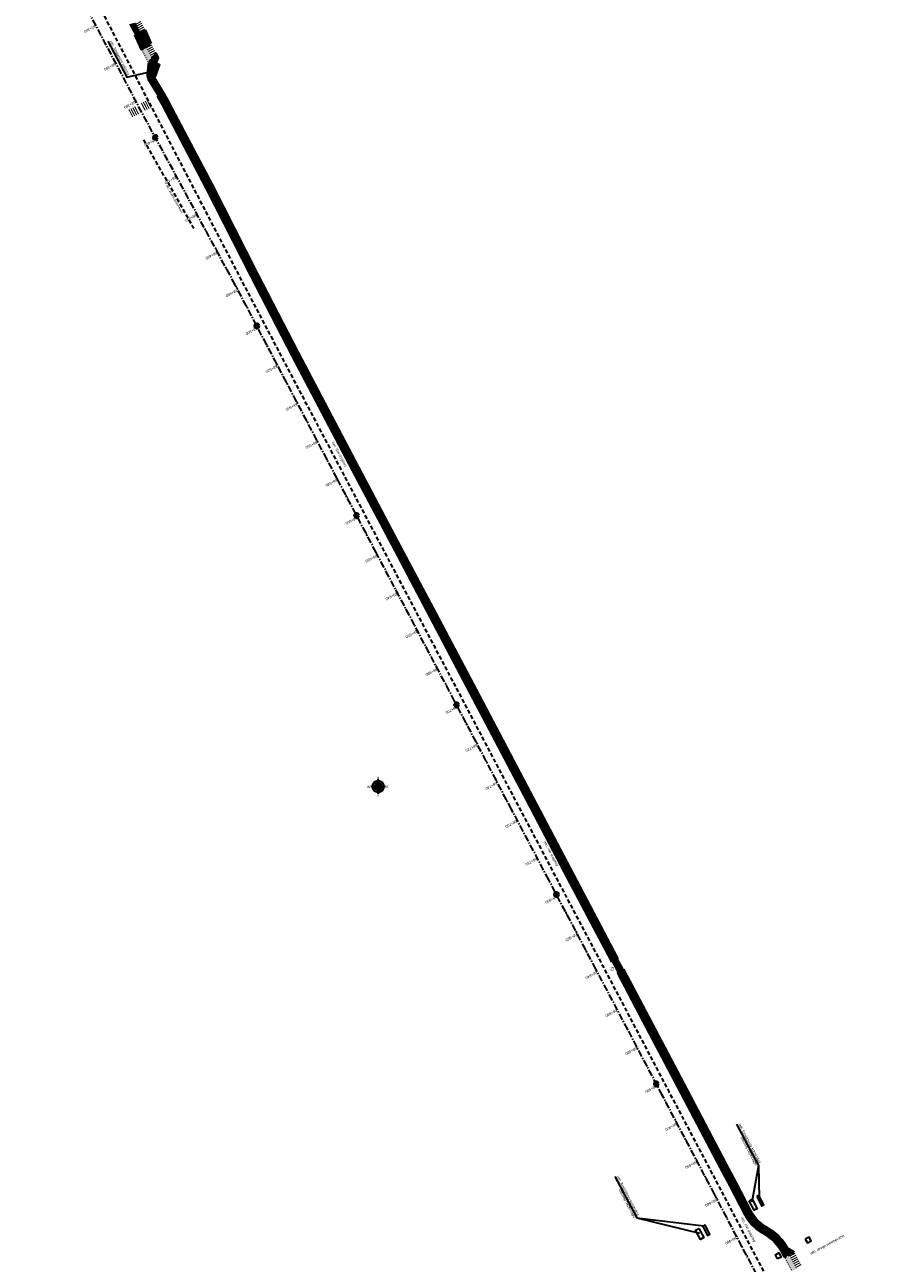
# Model space of a CAD drawing. Extents: x 7529391 to 7533711, y 5721204 to 5728304.
# Tile 4 of 6: x 7530540 to 7530940, y 5725574 to 5726152. Entities that reach past the tile are written whole.
import ezdxf
from ezdxf.enums import TextEntityAlignment as Align

# ---------------------------------------------------------------- set-up
doc = ezdxf.new("R2010")
doc.units = 0
for name, pattern in [('CENTER', [50.8, 31.75, -6.35, 6.35, -6.35]), ('DASHED', [19.05, 12.7, -6.35]), ('HIDDEN', [9.525, 6.35, -3.175])]:
    doc.linetypes.add(name, pattern=pattern)
for name, color, linetype in [('C-DROGI-SYTUACJA-ETYKIETY', 7, 'Continuous'), ('D-hatch-zjazdy-BA', 244, 'Continuous'), ('D-pobocza', 60, 'Continuous')]:
    doc.layers.add(name, color=color, linetype=linetype)
doc.layers.add('D-hatch-ciag-pieszo-rowerowy', color=7, linetype='Continuous', lineweight=13, true_color=0xff9f80)
doc.layers.add('D-poziome-powl-czerwona', color=7, linetype='Continuous', lineweight=9, true_color=0xff6161)
for name, color, linetype, lineweight in [('D-krawędzie', 3, 'Continuous', 30), ('D-krawężniki-obniżone', 40, 'DASHED', 30), ('D-obrzeża', 2, 'Continuous', 30), ('D-opisy', 2, 'Continuous', 30), ('D-oś', 10, 'CENTER', 30), ('D-zjazdy', 202, 'Continuous', 30), ('D-zjazdy-opis', 202, 'Continuous', 30), ('PARSI', 252, 'Continuous', 13)]:
    doc.layers.add(name, color=color, linetype=linetype, lineweight=lineweight)
doc.layers.add('D-malowanie-istn', color=7, linetype='Continuous', true_color=0x1a6600)
doc.layers.add('D-malowanie-proj', color=7, linetype='Continuous', true_color=0x3333ff)
doc.styles.add('2mm08', font='arial.ttf', dxfattribs={"width": 0.8})
doc.styles.add('North Arrow Text', font='txt', dxfattribs={"height": 0.1})
doc.styles.get("Standard").update_dxf_attribs({"font": 'arial.ttf'})
pattern_1 = [(45, (0, 0), (-0.33675960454, 0.33675960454), []), (135, (0, 0), (-0.33675960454, -0.33675960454), [])]

# ---------------------------------------------------------------- blocks, each defined once
blk = doc.blocks.new('KRZYZ')
at = {"layer": 'PARSI'}
for p, q in [((5, 0), (-5, 0)), ((0, -5), (0, 5))]:
    blk.add_line(p, q, dxfattribs=at)
blk = doc.blocks.new('orientacja')
at = {"layer": 'D-opisy', "lineweight": 25}
h = blk.add_hatch(color=256, dxfattribs=at)
h.paths.add_polyline_path([(6529064, 5548109.1), (6529064, 5548093.2), (6529066.7, 5548098.5)])
h.paths.add_polyline_path([(6529073, 5548101.7), (6529064, 5548093.2), (6529069.5, 5548095.9)])
h.paths.add_polyline_path([(6529079.9, 5548093.2), (6529064, 5548093.2), (6529069.2, 5548090.4)])
h.paths.add_polyline_path([(6529064, 5548093.2), (6529066.7, 5548087.6), (6529072.4, 5548084.2)])
h.paths.add_polyline_path([(6529064, 5548093.2), (6529061.2, 5548087.9), (6529064, 5548077.3)])
h.paths.add_polyline_path([(6529064, 5548093.2), (6529058.4, 5548090.5), (6529055, 5548084.8)])
h.paths.add_polyline_path([(6529058.7, 5548096), (6529048.1, 5548093.2), (6529064, 5548093.2)])
h.paths.add_polyline_path([(6529061.3, 5548098.8), (6529055.5, 5548102.2), (6529064, 5548093.2)])
for points in [[(6529064, 5548093.2), (6529054.9, 5548102.9)], [(6529064, 5548109.1), (6529061.3, 5548098.8)], [(6529064, 5548109.1), (6529064, 5548077.3)], [(6529064, 5548109.1), (6529066.7, 5548098.5)], [(6529048.1, 5548093.2), (6529058.7, 5548096)], [(6529079.9, 5548093.2), (6529048.1, 5548093.2)], [(6529048.1, 5548093.2), (6529058.4, 5548090.5)], [(6529052, 5548087.5), (6529052.8, 5548087.9)], [(6529052.2, 5548099.4), (6529053, 5548098.9)], [(6529064, 5548093.2), (6529054.3, 5548084.1)], [(6529055, 5548084.8), (6529058.4, 5548090.5)], [(6529055, 5548084.8), (6529061.2, 5548087.9)], [(6529055.5, 5548102.2), (6529058.7, 5548096)], [(6529055.5, 5548102.2), (6529061.3, 5548098.8)], [(6529058.4, 5548090.5), (6529064, 5548093.2)], [(6529058.7, 5548096), (6529064, 5548093.2)], [(6529064, 5548093.2), (6529061.2, 5548087.9)], [(6529064, 5548077.3), (6529061.2, 5548087.9)], [(6529061.3, 5548098.8), (6529064, 5548093.2)], [(6529064, 5548093.2), (6529073.6, 5548102.3)], [(6529066.7, 5548098.5), (6529064, 5548093.2)], [(6529069.5, 5548095.9), (6529064, 5548093.2)], [(6529064, 5548093.2), (6529073.1, 5548083.5)], [(6529064, 5548093.2), (6529069.2, 5548090.4)], [(6529064, 5548093.2), (6529066.7, 5548087.6)], [(6529064, 5548077.3), (6529066.7, 5548087.6)], [(6529065.8, 5548081), (6529065.9, 5548080.1)], [(6529073, 5548101.7), (6529066.7, 5548098.5)], [(6529072.4, 5548084.2), (6529066.7, 5548087.6)], [(6529079.9, 5548093.2), (6529069.2, 5548090.4)], [(6529072.4, 5548084.2), (6529069.2, 5548090.4)], [(6529069.3, 5548082.1), (6529069.7, 5548081.3)], [(6529073, 5548101.7), (6529069.5, 5548095.9)], [(6529079.9, 5548093.2), (6529069.5, 5548095.9)], [(6529074.9, 5548087.5), (6529075.7, 5548087)], [(6529075.9, 5548098.9), (6529075.1, 5548098.6)]]:
    blk.add_lwpolyline(points, dxfattribs=at)
for radius, start, end in [(13.3, 92.995, 177.005), (12.3, 94.3434, 175.6566), (13.3, 2.995, 87.005), (12.3, 4.3434, 85.6566), (13.3, 182.995, 267.005), (12.3, 184.3434, 265.6566), (13.3, 272.995, 357.005), (12.3, 274.3434, 355.6566)]:
    blk.add_arc((6529064, 5548093.2), radius, start, end, dxfattribs=at)
at = {"layer": 'D-opisy', "lineweight": 25, "xscale": 0.6489600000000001, "yscale": 0.6489600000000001, "zscale": 0.6489600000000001, "rotation": 306.822681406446}
blk.add_blockref('KRZYZ', (6529064, 5548093.2), dxfattribs=at)
at = {"layer": 'D-opisy', "lineweight": 25, "style": 'North Arrow Text'}
for s, p in [('N', (6529064, 5548108.6)), ('W', (6529042.9, 5548088.3)), ('S', (6529064, 5548068.9)), ('E', (6529084.3, 5548088.3))]:
    blk.add_text(s, height=4.96, dxfattribs=at).set_placement(p, align=Align.BOTTOM_CENTER)
blk = doc.blocks.new('kilometraz')
at = {"linetype": 'ByBlock', "lineweight": -2}
blk.add_hatch(color=0, dxfattribs=at).paths.add_polyline_path([(0, -0.375, 0.4142136), (0.375, 0, 0.4142136), (0, 0.375)])
at = {"color": 0, "linetype": 'ByBlock', "lineweight": -2}
blk.add_line((0, 0.375), (0, -0.375), dxfattribs=at)
blk.add_circle((0, 0), 0.375, dxfattribs=at)
blk = doc.blocks.new('AeccTickLine')
at = {"color": 0, "linetype": 'ByBlock', "lineweight": -2}
blk.add_line((0, 1), (0, -1), dxfattribs=at)

msp = doc.modelspace()

# ---------------------------------------------------------------- hatches: boundary and pattern name
at = {"layer": 'D-hatch-ciag-pieszo-rowerowy'}
h = msp.add_hatch(dxfattribs=at)
h.set_pattern_fill('ANSI37', color=256, scale=0.15, style=0)
h.set_pattern_definition(pattern_1)
h.paths.add_polyline_path([(7530596.47, 5726149.4, 0.015669), (7530591.45, 5726147.16), (7530594.51, 5726140.08, 0.038506), (7530599.17, 5726143.02)])
h = msp.add_hatch(dxfattribs=at)
h.set_pattern_fill('ANSI37', color=256, scale=0.15, style=0)
h.set_pattern_definition(pattern_1)
h.paths.add_polyline_path([(7530602.62, 5726136.56), (7530601.53, 5726138.66, 0.072986), (7530597.85, 5726133.73), (7530597.55, 5726129.6), (7530600.52, 5726130.3)])
h.paths.add_polyline_path([(7530600.17, 5726129.27), (7530600.52, 5726130.3), (7530597.55, 5726129.6), (7530597.42, 5726127.91, 0.036274), (7530597.51, 5726127.27), (7530600.08, 5726127.68, -0.134461)])
h = msp.add_hatch(dxfattribs=at)
h.set_pattern_fill('ANSI37', color=256, scale=0.15, style=0)
h.set_pattern_definition(pattern_1)
edge = h.paths.add_edge_path()
edge.add_line((7530600.08, 5726127.68), (7530597.51, 5726127.27))
edge.add_arc((7530601.92, 5726128.18), 4.5, 191.75206, 211.71492)
edge.add_line((7530598.09, 5726125.82), (7530601.49, 5726120.31))
edge.add_arc((7530516.42, 5726067.74), 100, 27.77544, 31.71492, ccw=False)
edge.add_line((7530604.9, 5726114.34), (7530625.21, 5726075.79))
edge.add_line((7530625.21, 5726075.79), (7530646.22, 5726034.49))
edge.add_line((7530646.22, 5726034.49), (7530665.39, 5725997.4))
edge.add_line((7530665.39, 5725997.4), (7530693.55, 5725943.87))
edge.add_line((7530693.55, 5725943.87), (7530703.75, 5725924.55))
edge.add_line((7530703.75, 5725924.55), (7530706.6, 5725924.5))
edge.add_line((7530706.6, 5725924.5), (7530695.76, 5725945.04))
edge.add_line((7530695.76, 5725945.04), (7530667.6, 5725998.55))
edge.add_line((7530667.6, 5725998.55), (7530648.45, 5726035.64))
edge.add_line((7530648.45, 5726035.64), (7530627.43, 5726076.94))
edge.add_line((7530627.43, 5726076.94), (7530607.07, 5726115.58))
edge.add_arc((7530518.59, 5726068.98), 100, 27.77544, 31.71492)
edge.add_line((7530603.66, 5726121.55), (7530600.46, 5726126.73))
edge.add_arc((7530603.01, 5726128.31), 3, 192.02443, 211.71492, ccw=False)
h = msp.add_hatch(dxfattribs=at)
h.set_pattern_fill('ANSI37', color=256, scale=0.15, style=0)
h.set_pattern_definition(pattern_1)
h.paths.add_polyline_path([(7530750.6, 5725841.15), (7530731.89, 5725876.59), (7530713.97, 5725910.53), (7530706.6, 5725924.5), (7530703.75, 5725924.55), (7530711.76, 5725909.37), (7530729.68, 5725875.43), (7530748.39, 5725839.98), (7530775.06, 5725789.51), (7530792.29, 5725756.6), (7530814.32, 5725714.88), (7530814.56, 5725714.43), (7530816.77, 5725715.59), (7530816.53, 5725716.04), (7530794.5, 5725757.76), (7530777.27, 5725790.67)])
h = msp.add_hatch(dxfattribs=at)
h.set_pattern_fill('ANSI37', color=256, scale=0.15, style=0)
h.set_pattern_definition(pattern_1)
h.paths.add_polyline_path([(7530847.49, 5725657.19), (7530831.38, 5725687.88), (7530819.36, 5725710.68), (7530817.15, 5725709.51), (7530829.16, 5725686.72), (7530845.28, 5725656.02), (7530865.1, 5725618.49), (7530869.71, 5725609.72), (7530876.81, 5725596.2, 0.133608), (7530883.96, 5725588.51), (7530886.54, 5725586.91, -0.133608), (7530893.69, 5725579.22), (7530895.08, 5725576.58), (7530897.33, 5725577.66), (7530895.58, 5725580.98, 0.133608), (7530888.43, 5725588.67), (7530885.86, 5725590.27, -0.133608), (7530878.71, 5725597.96), (7530871.92, 5725610.88), (7530867.31, 5725619.65)])
h = msp.add_hatch(dxfattribs=at)
h.set_pattern_fill('ANSI37', color=256, scale=0.15, style=0)
h.set_pattern_definition(pattern_1)
h.paths.add_polyline_path([(7530897.56, 5725579.91), (7530898.44, 5725578.24), (7530899.58, 5725578.8)])
h.paths.add_polyline_path([(7530897.56, 5725579.91), (7530895.58, 5725580.98), (7530897.32, 5725577.69), (7530898.44, 5725578.24)])
at = {"layer": 'D-hatch-zjazdy-BA'}
h = msp.add_hatch(dxfattribs=at)
h.set_pattern_fill('ANSI37', color=256, scale=0.15, style=0)
h.set_pattern_definition(pattern_1)
h.paths.add_polyline_path([(7530816.77, 5725715.59), (7530814.56, 5725714.43), (7530817.15, 5725709.51), (7530819.36, 5725710.68)])
at = {"layer": 'D-malowanie-istn'}
h = msp.add_hatch(color=256, dxfattribs=at)
h.paths.add_polyline_path([(7530597.51, 5726116.79), (7530597.07, 5726116.56), (7530598.92, 5726113.01), (7530599.36, 5726113.24)])
h.paths.add_polyline_path([(7530596.63, 5726116.33), (7530596.4, 5726116.21, 0.016682), (7530598.12, 5726112.6), (7530598.48, 5726112.78)])
h.paths.add_polyline_path([(7530596.4, 5726116.21), (7530596.18, 5726116.1), (7530598.03, 5726112.55), (7530598.12, 5726112.6, -0.016682)])
h.paths.add_polyline_path([(7530595.74, 5726115.87), (7530595.3, 5726115.63), (7530597.15, 5726112.09), (7530597.59, 5726112.32)])
h.paths.add_polyline_path([(7530594.85, 5726115.4), (7530594.41, 5726115.17), (7530596.26, 5726111.63), (7530596.7, 5726111.86)])
h = msp.add_hatch(color=256, dxfattribs=at)
h.paths.add_polyline_path([(7530591.7, 5726113.74), (7530591.26, 5726113.51), (7530593.11, 5726109.96), (7530593.55, 5726110.2)])
h.paths.add_polyline_path([(7530590.82, 5726113.28), (7530590.59, 5726113.16, 0.016682), (7530592.31, 5726109.55), (7530592.67, 5726109.73)])
h.paths.add_polyline_path([(7530590.59, 5726113.16), (7530590.37, 5726113.05), (7530592.22, 5726109.5), (7530592.31, 5726109.55, -0.016682)])
h.paths.add_polyline_path([(7530589.93, 5726112.82), (7530589.49, 5726112.59), (7530591.34, 5726109.04), (7530591.78, 5726109.27)])
h.paths.add_polyline_path([(7530589.04, 5726112.36), (7530588.6, 5726112.12), (7530590.45, 5726108.58), (7530590.89, 5726108.81)])
at = {"layer": 'D-malowanie-proj'}
h = msp.add_hatch(color=256, dxfattribs=at)
h.paths.add_polyline_path([(7530594.53, 5726153.09), (7530594.3, 5726153.53), (7530591.65, 5726152.14), (7530591.88, 5726151.69)])
h.paths.add_polyline_path([(7530589.64, 5726151.65), (7530589.41, 5726152.09), (7530588.97, 5726151.86), (7530589.2, 5726151.41)])
h.paths.add_polyline_path([(7530590.11, 5726150.76), (7530589.88, 5726151.2), (7530589.43, 5726150.97), (7530589.67, 5726150.53)])
h = msp.add_hatch(color=256, dxfattribs=at)
h.paths.add_polyline_path([(7530594.99, 5726152.26), (7530594.75, 5726152.7), (7530592.1, 5726151.31), (7530592.33, 5726150.87)])
h.paths.add_polyline_path([(7530595.45, 5726151.38), (7530595.22, 5726151.82), (7530592.57, 5726150.42), (7530592.8, 5726149.98)])
h.paths.add_polyline_path([(7530595.92, 5726150.49), (7530595.69, 5726150.94), (7530593.03, 5726149.54), (7530593.26, 5726149.1)])
h.paths.add_polyline_path([(7530596.38, 5726149.61), (7530596.15, 5726150.05), (7530593.5, 5726148.65), (7530593.73, 5726148.21)])
h.paths.add_polyline_path([(7530590.56, 5726149.93), (7530590.33, 5726150.38), (7530589.89, 5726150.14), (7530590.12, 5726149.7)])
h.paths.add_polyline_path([(7530591.03, 5726149.05), (7530590.8, 5726149.49), (7530590.35, 5726149.26), (7530590.59, 5726148.82)])
h.paths.add_polyline_path([(7530591.49, 5726148.16), (7530591.26, 5726148.61), (7530590.82, 5726148.37), (7530591.05, 5726147.93)])
edge = h.paths.add_edge_path()
edge.add_arc((7530629.66, 5726068.22), 87.7, 115.49782, 115.82468)
edge.add_line((7530591.46, 5726147.16), (7530591.28, 5726147.49))
edge.add_line((7530591.28, 5726147.49), (7530591.73, 5726147.72))
edge.add_line((7530591.73, 5726147.72), (7530591.91, 5726147.38))
h = msp.add_hatch(color=256, dxfattribs=at)
h.paths.add_polyline_path([(7530599.66, 5726142.17), (7530599.42, 5726142.61), (7530596.77, 5726141.21), (7530597, 5726140.77)])
h.paths.add_polyline_path([(7530600.12, 5726141.28), (7530599.89, 5726141.73), (7530597.24, 5726140.33), (7530597.47, 5726139.89)])
h.paths.add_polyline_path([(7530595.23, 5726139.84), (7530595, 5726140.28), (7530594.56, 5726140.05), (7530594.79, 5726139.61)])
h.paths.add_polyline_path([(7530595.7, 5726138.95), (7530595.47, 5726139.4), (7530595.02, 5726139.16), (7530595.26, 5726138.72)])
h = msp.add_hatch(color=256, dxfattribs=at)
h.paths.add_polyline_path([(7530600.58, 5726140.46), (7530600.34, 5726140.9), (7530597.69, 5726139.5), (7530597.92, 5726139.06)])
h.paths.add_polyline_path([(7530601.04, 5726139.57), (7530600.81, 5726140.01), (7530598.15, 5726138.62), (7530598.39, 5726138.17)])
h.paths.add_polyline_path([(7530601.51, 5726138.69), (7530601.27, 5726139.13), (7530598.62, 5726137.73), (7530598.85, 5726137.29)])
h.paths.add_polyline_path([(7530596.15, 5726138.13), (7530595.92, 5726138.57), (7530595.48, 5726138.34), (7530595.71, 5726137.89)])
h.paths.add_polyline_path([(7530596.62, 5726137.24), (7530596.38, 5726137.68), (7530595.94, 5726137.45), (7530596.17, 5726137.01)])
h.paths.add_polyline_path([(7530597.08, 5726136.36), (7530596.85, 5726136.8), (7530596.41, 5726136.57), (7530596.64, 5726136.12)])
h.paths.add_polyline_path([(7530597.55, 5726135.47), (7530597.32, 5726135.91), (7530596.87, 5726135.68), (7530597.11, 5726135.24)])
h.paths.add_polyline_path([(7530598.01, 5726134.59), (7530597.78, 5726135.03), (7530597.34, 5726134.8), (7530597.57, 5726134.35)])
edge = h.paths.add_edge_path()
edge.add_arc((7530616.44, 5726123.77), 21.18, 139.65364, 143.03363)
edge.add_line((7530599.51, 5726136.51), (7530599.32, 5726136.4))
edge.add_line((7530599.32, 5726136.4), (7530599.09, 5726136.85))
edge.add_line((7530599.09, 5726136.85), (7530600.3, 5726137.48))
h = msp.add_hatch(color=256, dxfattribs=at)
edge = h.paths.add_edge_path()
edge.add_arc((7530616.5, 5726123.66), 21.18, 150.97445, 151.53379)
edge.add_line((7530597.87, 5726133.76), (7530597.82, 5726133.86))
edge.add_line((7530597.82, 5726133.86), (7530597.97, 5726133.94))
h = msp.add_hatch(color=256, dxfattribs=at)
h.paths.add_polyline_path([(7530899.97, 5725578.01), (7530899.74, 5725578.45), (7530897.09, 5725577.06), (7530897.32, 5725576.61)])
h.paths.add_polyline_path([(7530900.44, 5725577.13), (7530900.21, 5725577.57), (7530897.55, 5725576.17), (7530897.79, 5725575.73)])
h.paths.add_polyline_path([(7530900.91, 5725576.24), (7530900.67, 5725576.68), (7530898.02, 5725575.29), (7530898.25, 5725574.84)])
h.paths.add_polyline_path([(7530895.55, 5725575.68), (7530895.32, 5725576.12), (7530894.87, 5725575.89), (7530895.11, 5725575.45)])
h.paths.add_polyline_path([(7530896.02, 5725574.8), (7530895.78, 5725575.24), (7530895.34, 5725575.01), (7530895.57, 5725574.56)])
h.paths.add_polyline_path([(7530896.48, 5725573.91), (7530896.25, 5725574.35), (7530895.81, 5725574.12), (7530896.04, 5725573.68)])
h = msp.add_hatch(color=256, dxfattribs=at)
h.paths.add_polyline_path([(7530901.36, 5725575.41), (7530901.13, 5725575.86), (7530898.47, 5725574.46), (7530898.7, 5725574.02)])
h.paths.add_polyline_path([(7530901.82, 5725574.53), (7530901.59, 5725574.97), (7530898.94, 5725573.57), (7530899.17, 5725573.13)])
h.paths.add_polyline_path([(7530902.29, 5725573.64), (7530902.06, 5725574.09), (7530899.4, 5725572.69), (7530899.64, 5725572.25)])
h.paths.add_polyline_path([(7530896.93, 5725573.08), (7530896.7, 5725573.53), (7530896.26, 5725573.29), (7530896.49, 5725572.85)])
h.paths.add_polyline_path([(7530897.4, 5725572.2), (7530897.17, 5725572.64), (7530896.72, 5725572.41), (7530896.96, 5725571.97)])
h.paths.add_polyline_path([(7530897.87, 5725571.31), (7530897.63, 5725571.76), (7530897.19, 5725571.52), (7530897.42, 5725571.08)])
h.paths.add_polyline_path([(7530898.33, 5725570.43), (7530898.1, 5725570.87), (7530897.66, 5725570.64), (7530897.89, 5725570.2)])
h.paths.add_polyline_path([(7530902.76, 5725572.74), (7530902.53, 5725573.18), (7530899.87, 5725571.8), (7530900.1, 5725571.36)])
at = {"layer": 'D-poziome-powl-czerwona'}
h = msp.add_hatch(color=256, dxfattribs=at)
h.dxf.hatch_style = 1
edge = h.paths.add_edge_path()
edge.add_arc((7530629.66, 5726068.22), 87.7, 113.86417, 115.83227)
edge.add_line((7530591.45, 5726147.16), (7530588.88, 5726152.04))
edge.add_arc((7530577.07, 5726203.34), 52.64, 282.95832, 286.35697)
edge.add_line((7530591.9, 5726152.83), (7530594.18, 5726148.42))
h = msp.add_hatch(color=256, dxfattribs=at)
h.dxf.hatch_style = 1
edge = h.paths.add_edge_path()
edge.add_arc((7530616.5, 5726123.66), 21.18, 142.21207, 151.53588)
edge.add_line((7530597.87, 5726133.76), (7530594.54, 5726140.09))
edge.add_arc((7530577.76, 5726171.79), 35.86, 297.89819, 302.7409)
edge.add_line((7530597.15, 5726141.62), (7530599.76, 5726136.64))
h = msp.add_hatch(color=256, dxfattribs=at)
h.dxf.hatch_style = 1
edge = h.paths.add_edge_path()
edge.add_line((7530898.1, 5725569.77), (7530900.74, 5725571.04))
edge.add_arc((7530917.76, 5725558.33), 21.24, 143.02832, 143.27555, ccw=False)
edge.add_line((7530900.79, 5725571.11), (7530897.37, 5725577.67))
edge.add_arc((7530894.89, 5725582.05), 5.03, 291.58813, 299.50761, ccw=False)
edge.add_line((7530896.74, 5725577.37), (7530894.63, 5725576.36))
edge.add_line((7530894.63, 5725576.36), (7530898.1, 5725569.77))

# ---------------------------------------------------------------- linework, layer by layer
at = {"layer": 'D-krawędzie', "linetype": 'HIDDEN', "ltscale": 0.3, "flags": 128}
for points in [[(7530572.01, 5726166.06), (7530620.38, 5726072.76), (7530641.56, 5726032.01), (7530660.96, 5725995.07), (7530689.13, 5725941.54), (7530707.34, 5725907.03), (7530725.26, 5725873.09), (7530743.97, 5725837.65), (7530770.53, 5725787.12), (7530787.86, 5725754.27), (7530809.9, 5725712.54), (7530824.74, 5725684.39), (7530840.86, 5725653.69), (7530860.68, 5725616.15), (7530865.28, 5725607.39), (7530878.05, 5725583.08), (7530918.17, 5725507.18), (7530950.16, 5725446.31), (7530993.42, 5725364.26), (7531022.77, 5725308.72), (7531053.81, 5725249.87), (7531081.17, 5725197.87), (7531103.9, 5725154.54), (7531128.12, 5725108.45), (7531149.3, 5725068.25), (7531167.38, 5725033.77), (7531197.16, 5724976.99), (7531228.15, 5724918.03), (7531253.15, 5724870.49), (7531286.8, 5724806.65), (7531306.74, 5724768.66), (7531335.09, 5724714.65), (7531357.32, 5724672.44), (7531373.64, 5724641.45), (7531392.16, 5724606), (7531418.48, 5724555.85), (7531439.73, 5724515.58), (7531468.4, 5724461.08), (7531491.78, 5724416.53), (7531531.99, 5724339.83), (7531557.23, 5724291.66), (7531569.85, 5724267.58), (7531591.38, 5724226.55), (7531610, 5724191.1), (7531616.88, 5724178), (7531629.98, 5724153.03), (7531641.01, 5724132.02), (7531664.91, 5724087.62), (7531677.64, 5724064.79), (7531683.11, 5724054.99), (7531686.75, 5724048.18), (7531695.45, 5724031.7), (7531703.75, 5724015.92), (7531709.21, 5724005.51), (7531719.39, 5723986.15), (7531726.3, 5723973), (7531732.74, 5723960.74), (7531735.13, 5723956.19)], [(7530595.61, 5726098.03), (7530619.07, 5726056.86)]]:
    msp.add_lwpolyline(points, dxfattribs=at)
at = {"layer": 'D-krawędzie', "color": 2}
msp.add_lwpolyline([(7530597.86, 5726133.77), (7530597.42, 5726127.91)], dxfattribs=at)
for points in [[(7530899.58, 5725578.8), (7530896.83, 5725580.3, -0.131848), (7530894.96, 5725582.09, 0.117448), (7530888.43, 5725588.67), (7530885.86, 5725590.27, -0.133608), (7530878.71, 5725597.96), (7530871.92, 5725610.88), (7530867.31, 5725619.65), (7530847.49, 5725657.19), (7530831.38, 5725687.88), (7530816.53, 5725716.04), (7530794.5, 5725757.76), (7530777.27, 5725790.67), (7530750.6, 5725841.15), (7530731.89, 5725876.59), (7530713.97, 5725910.53), (7530695.76, 5725945.04), (7530667.6, 5725998.55), (7530648.45, 5726035.64), (7530627.43, 5726076.94), (7530607.07, 5726115.58, 0.017191), (7530603.66, 5726121.55), (7530600.46, 5726126.73, -0.223174), (7530600.17, 5726129.27), (7530602.62, 5726136.56), (7530601.53, 5726138.66)], [(7530597.42, 5726127.91, 0.123992), (7530598.09, 5726125.82), (7530601.49, 5726120.31, -0.017191), (7530604.9, 5726114.34), (7530625.21, 5726075.79), (7530646.22, 5726034.49), (7530665.39, 5725997.4), (7530693.55, 5725943.87), (7530711.76, 5725909.37), (7530729.68, 5725875.43), (7530748.39, 5725839.98), (7530775.06, 5725789.51), (7530792.29, 5725756.6), (7530814.32, 5725714.88), (7530829.16, 5725686.72), (7530845.28, 5725656.02), (7530865.1, 5725618.49), (7530869.71, 5725609.72), (7530876.81, 5725596.2, 0.133608), (7530883.96, 5725588.51), (7530886.54, 5725586.91, -0.133608), (7530893.69, 5725579.22), (7530895.08, 5725576.58)]]:
    msp.add_lwpolyline(points, format="xyb", dxfattribs=at)
at = {"layer": 'D-krawędzie'}
for points in [[(7530600.95, 5726129.55), (7530602.4, 5726133.6), (7530603.08, 5726133.31), (7530601.07, 5726127.72), (7530600.37, 5726127.93), (7530600.95, 5726129.55)], [(7530878.42, 5725602.73), (7530879.71, 5725603.41), (7530882.05, 5725599), (7530880.76, 5725598.31), (7530878.42, 5725602.73)], [(7530881.88, 5725604.69), (7530884.22, 5725600.23), (7530885.26, 5725600.78), (7530882.9, 5725605.23), (7530881.88, 5725604.69)], [(7530854.9, 5725589.84), (7530857.22, 5725585.53), (7530855.69, 5725584.7), (7530853.36, 5725589.01), (7530854.9, 5725589.84)], [(7530856.66, 5725590.8), (7530858.87, 5725586.54), (7530860.04, 5725587.15), (7530857.84, 5725591.41), (7530856.66, 5725590.8)], [(7530904.56, 5725584.86), (7530905.53, 5725583.05), (7530907.26, 5725583.98), (7530906.29, 5725585.79), (7530904.56, 5725584.86)], [(7530891.65, 5725575.59), (7530890.61, 5725577.54), (7530892.19, 5725578.39), (7530893.24, 5725576.44), (7530891.65, 5725575.59)]]:
    msp.add_lwpolyline(points, dxfattribs=at)
at = {"layer": 'D-krawężniki-obniżone', "ltscale": 0.1}
msp.add_lwpolyline([(7530894.62, 5725576.36), (7530899.58, 5725578.8)], dxfattribs=at)
for centre, radius, start, end in [((7530629.66, 5726068.22), 87.7, 112.23901, 115.82979), ((7530577.76, 5726171.79), 35.86, 297.84859, 306.66904), ((7530616.5, 5726123.66), 21.18, 134.94231, 151.63996)]:
    msp.add_arc(centre, radius, start, end, dxfattribs=at)
at = {"layer": 'D-obrzeża'}
for p, q in [((7530591.45, 5726147.16), (7530594.51, 5726140.08)), ((7530596.47, 5726149.4), (7530599.17, 5726143.02))]:
    msp.add_line(p, q, dxfattribs=at)
at = {"layer": 'D-opisy'}
for points in [[(7530579.04, 5726144.11), (7530587.91, 5726127.33), (7530601.82, 5726130.6)], [(7530872.5, 5725638.5), (7530882.68, 5725619.25), (7530879.56, 5725602.14)], [(7530882.68, 5725619.25), (7530882.97, 5725603.94)], [(7530815.68, 5725614.07), (7530825.86, 5725594.81), (7530855.17, 5725587.55)], [(7530825.86, 5725594.81), (7530857.25, 5725591.1)]]:
    msp.add_lwpolyline(points, dxfattribs=at)
at = {"layer": 'D-oś', "ltscale": 0.1}
msp.add_lwpolyline([(7530915.08, 5725505.55), (7530874.95, 5725581.45), (7530862.19, 5725605.76), (7530857.58, 5725614.52), (7530837.76, 5725652.06), (7530821.64, 5725682.76), (7530806.8, 5725710.91), (7530784.77, 5725752.63), (7530767.43, 5725785.49), (7530740.87, 5725836.02), (7530722.16, 5725871.46), (7530704.24, 5725905.4), (7530686.03, 5725939.91), (7530657.86, 5725993.44), (7530638.45, 5726030.39), (7530594.85, 5726110.89), (7530594.85, 5726110.89), (7530594.85, 5726110.89), (7530540.21, 5726214.45)], dxfattribs=at)
at = {"layer": 'D-pobocza'}
for points in [[(7530817.21, 5725715.83), (7530816.97, 5725716.28), (7530794.94, 5725758), (7530777.71, 5725790.9), (7530751.05, 5725841.39), (7530732.33, 5725876.83), (7530714.41, 5725910.77), (7530696.21, 5725945.27), (7530668.05, 5725998.78), (7530648.89, 5726035.86), (7530627.87, 5726077.17), (7530607.52, 5726115.82, 0.017191), (7530604.09, 5726121.81), (7530600.89, 5726126.99, -0.095206), (7530600.55, 5726127.88)], [(7530602.01, 5726118.49, -0.012618), (7530604.46, 5726114.11), (7530624.76, 5726075.56), (7530645.78, 5726034.27), (7530664.94, 5725997.16), (7530693.11, 5725943.64), (7530711.32, 5725909.13), (7530729.24, 5725875.19), (7530747.95, 5725839.75), (7530774.62, 5725789.27), (7530791.84, 5725756.37), (7530813.88, 5725714.64), (7530814.11, 5725714.19)], [(7530816.71, 5725709.28), (7530828.72, 5725686.48), (7530844.84, 5725655.79), (7530864.66, 5725618.25), (7530869.27, 5725609.49), (7530876.37, 5725595.97, 0.133608), (7530883.7, 5725588.08), (7530886.27, 5725586.48, -0.133608), (7530893.24, 5725578.99), (7530894.62, 5725576.36)], [(7530896.38, 5725580.55), (7530896.03, 5725581.22, 0.133608), (7530888.7, 5725589.1), (7530886.12, 5725590.7, -0.133608), (7530879.15, 5725598.2), (7530872.37, 5725611.11), (7530867.75, 5725619.88), (7530847.94, 5725657.42), (7530831.82, 5725688.11), (7530819.8, 5725710.91)]]:
    msp.add_lwpolyline(points, format="xyb", dxfattribs=at)
at = {"layer": 'D-zjazdy'}
msp.add_lwpolyline([(7530814.56, 5725714.43), (7530816.77, 5725715.59), (7530819.36, 5725710.68), (7530817.15, 5725709.51)], dxfattribs=at)

# ---------------------------------------------------------------- block references
at = {"layer": 'C-DROGI-SYTUACJA-ETYKIETY', "color": 2, "linetype": 'Continuous', "lineweight": 60}
for p, xscale, yscale, zscale, rotation in [((7530577.7, 5726143.4), 0.2499999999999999, 0.2499999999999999, 0.2499999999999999, 297.8158615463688), ((7530582.36, 5726134.55), 0.2499999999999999, 0.2499999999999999, 0.2499999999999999, 297.8158615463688), ((7530587.03, 5726125.71), 0.2499999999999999, 0.2499999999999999, 0.2499999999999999, 297.8158615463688), ((7530591.7, 5726116.87), 0.2499999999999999, 0.2499999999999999, 0.2499999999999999, 297.8158615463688), ((7530596.39, 5726108.04), 0.25, 0.25, 0.25, 298.4427514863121), ((7530605.92, 5726090.45), 0.25, 0.25, 0.25, 298.4427514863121), ((7530610.68, 5726081.66), 0.25, 0.25, 0.25, 298.4427514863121), ((7530615.44, 5726072.87), 0.25, 0.25, 0.25, 298.4427514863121), ((7530620.21, 5726064.07), 0.25, 0.25, 0.25, 298.4427514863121), ((7530624.97, 5726055.28), 0.25, 0.25, 0.25, 298.4427514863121), ((7530629.73, 5726046.49), 0.25, 0.25, 0.25, 298.4427514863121), ((7530634.5, 5726037.69), 0.25, 0.25, 0.25, 298.4427514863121), ((7530639.24, 5726028.89), 0.25, 0.25, 0.25, 297.7156069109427), ((7530643.89, 5726020.04), 0.25, 0.25, 0.25, 297.7156069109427), ((7530653.19, 5726002.33), 0.25, 0.25, 0.25, 297.7156069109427), ((7530657.84, 5725993.48), 0.25, 0.25, 0.25, 297.7156069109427), ((7530662.5, 5725984.63), 0.25, 0.25, 0.25, 297.7532756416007), ((7530667.16, 5725975.78), 0.25, 0.25, 0.25, 297.7532756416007), ((7530671.81, 5725966.93), 0.25, 0.25, 0.25, 297.7532756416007), ((7530676.47, 5725958.08), 0.25, 0.25, 0.25, 297.7532756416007), ((7530681.13, 5725949.23), 0.25, 0.25, 0.25, 297.7532756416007), ((7530685.78, 5725940.38), 0.25, 0.25, 0.25, 297.7532756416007), ((7530690.45, 5725931.54), 0.25, 0.25, 0.25, 297.817559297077), ((7530699.78, 5725913.85), 0.25, 0.25, 0.25, 297.817559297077), ((7530704.45, 5725905), 0.25, 0.25, 0.25, 297.8340537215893), ((7530709.12, 5725896.16), 0.25, 0.25, 0.25, 297.8340537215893), ((7530713.79, 5725887.32), 0.25, 0.25, 0.25, 297.8340537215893), ((7530718.46, 5725878.48), 0.25, 0.25, 0.25, 297.8340537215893), ((7530723.12, 5725869.63), 0.25, 0.25, 0.25, 297.8366923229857), ((7530727.79, 5725860.79), 0.25, 0.25, 0.25, 297.8366923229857), ((7530732.46, 5725851.95), 0.25, 0.25, 0.25, 297.8366923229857), ((7530737.13, 5725843.1), 0.25, 0.25, 0.25, 297.8366923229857), ((7530746.45, 5725825.41), 0.2499999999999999, 0.2499999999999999, 0.2499999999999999, 297.723067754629), ((7530751.1, 5725816.56), 0.2499999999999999, 0.2499999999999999, 0.2499999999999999, 297.723067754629), ((7530755.76, 5725807.7), 0.2499999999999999, 0.2499999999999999, 0.2499999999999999, 297.723067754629), ((7530760.41, 5725798.85), 0.2499999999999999, 0.2499999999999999, 0.2499999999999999, 297.723067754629), ((7530765.06, 5725790), 0.2499999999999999, 0.2499999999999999, 0.2499999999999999, 297.723067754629), ((7530769.72, 5725781.15), 0.25, 0.25, 0.25, 297.8222191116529), ((7530774.39, 5725772.31), 0.25, 0.25, 0.25, 297.8222191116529), ((7530779.05, 5725763.46), 0.25, 0.25, 0.25, 297.8222191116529), ((7530783.72, 5725754.62), 0.25, 0.25, 0.25, 297.8222191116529), ((7530793.06, 5725736.93), 0.25, 0.25, 0.25, 297.8367005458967), ((7530797.73, 5725728.09), 0.25, 0.25, 0.25, 297.8367005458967), ((7530802.4, 5725719.25), 0.25, 0.25, 0.25, 297.8367005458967), ((7530807.07, 5725710.4), 0.25, 0.25, 0.25, 297.797491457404), ((7530811.73, 5725701.56), 0.25, 0.25, 0.25, 297.797491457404), ((7530816.39, 5725692.71), 0.25, 0.25, 0.25, 297.797491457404), ((7530821.06, 5725683.87), 0.25, 0.25, 0.25, 297.797491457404), ((7530825.71, 5725675.01), 0.25, 0.25, 0.25, 297.7019923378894), ((7530830.36, 5725666.16), 0.25, 0.25, 0.25, 297.7019923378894), ((7530839.66, 5725648.46), 0.25, 0.25, 0.25, 297.8321633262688), ((7530844.33, 5725639.61), 0.25, 0.25, 0.25, 297.8321633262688), ((7530849, 5725630.77), 0.25, 0.25, 0.25, 297.8321633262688), ((7530853.67, 5725621.93), 0.25, 0.25, 0.25, 297.8321633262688), ((7530858.34, 5725613.08), 0.25, 0.25, 0.25, 297.7440278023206), ((7530862.99, 5725604.23), 0.25, 0.25, 0.25, 297.7038974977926), ((7530867.64, 5725595.38), 0.25, 0.25, 0.25, 297.7038974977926), ((7530872.29, 5725586.52), 0.25, 0.25, 0.25, 297.7038974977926), ((7530876.95, 5725577.68), 0.25, 0.25, 0.25, 297.860774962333)]:
    msp.add_blockref('AeccTickLine', p, dxfattribs=dict(at, xscale=xscale, yscale=yscale, zscale=zscale, rotation=rotation))
at = {"layer": 'C-DROGI-SYTUACJA-ETYKIETY', "color": 10, "linetype": 'Continuous', "lineweight": 60, "xscale": 2.249999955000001, "yscale": 2.249999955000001, "zscale": 2.249999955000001}
for p, rotation in [((7530601.16, 5726099.24), 298.4427514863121), ((7530648.54, 5726011.19), 297.7156069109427), ((7530695.12, 5725922.69), 297.817559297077), ((7530741.8, 5725834.26), 297.723067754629), ((7530788.39, 5725745.78), 297.8367005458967), ((7530835.01, 5725657.31), 297.7019923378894)]:
    msp.add_blockref('kilometraz', p, dxfattribs=dict(at, rotation=rotation))
at = {"layer": 'D-opisy', "xscale": 0.2109375, "yscale": 0.2109375, "zscale": 0.2109375}
msp.add_blockref('orientacja', (6153480.74, 4555495.25), dxfattribs=at)

# ---------------------------------------------------------------- texts
at = {"layer": 'C-DROGI-SYTUACJA-ETYKIETY', "color": 2}
for s, rotation, p in [('68+340', 207.81586, (7530572.87, 5726151.74)), ('68+360', 207.81586, (7530582.21, 5726134.05)), ('68+380', 207.81586, (7530591.54, 5726116.36)), ('68+400', 208.44275, (7530601, 5726098.74)), ('68+420', 208.44275, (7530610.53, 5726081.15)), ('68+440', 208.44275, (7530620.06, 5726063.56)), ('68+460', 208.44275, (7530629.58, 5726045.98)), ('68+480', 207.71561, (7530639.08, 5726028.38)), ('68+500', 207.71561, (7530648.38, 5726010.68)), ('68+520', 207.71561, (7530657.68, 5725992.97)), ('68+540', 207.75328, (7530667, 5725975.27)), ('68+560', 207.75328, (7530676.31, 5725957.58)), ('68+580', 207.75328, (7530685.63, 5725939.88)), ('68+600', 207.81756, (7530694.96, 5725922.19)), ('68+620', 207.83405, (7530704.29, 5725904.5)), ('68+640', 207.83405, (7530713.63, 5725886.81)), ('68+660', 207.83669, (7530722.97, 5725869.13)), ('68+680', 207.83669, (7530732.31, 5725851.44)), ('68+700', 207.72307, (7530741.64, 5725833.75)), ('68+720', 207.72307, (7530750.95, 5725816.05)), ('68+740', 207.72307, (7530760.25, 5725798.34)), ('68+760', 207.82222, (7530769.56, 5725780.64)), ('68+780', 207.82222, (7530778.9, 5725762.96)), ('68+800', 207.8367, (7530788.23, 5725745.27)), ('68+820', 207.8367, (7530797.57, 5725727.58)), ('68+840', 207.79749, (7530806.91, 5725709.9)), ('68+860', 207.79749, (7530816.24, 5725692.21)), ('68+880', 207.70199, (7530825.55, 5725674.51)), ('68+900', 207.70199, (7530834.85, 5725656.8)), ('68+920', 207.83216, (7530844.18, 5725639.11)), ('68+940', 207.83216, (7530853.51, 5725621.42)), ('68+960', 207.7039, (7530862.83, 5725603.73)), ('68+980', 207.7039, (7530872.13, 5725586.02))]:
    msp.add_text(s, height=1.25, rotation=rotation, dxfattribs=at).set_placement(p)
at = {"layer": 'D-opisy'}
for s, height, rotation, p in [('istn. zatoka autobusowa', 1, 299.32177, (7530606.01, 5726076.78)), ('istn. rów drogowy', 1.2, 298.10365, (7530683.52, 5725956.83)), ('istn. rów drogowy', 1.2, 298.10365, (7530782.32, 5725770.32)), ('istn. rów drogowy', 1.2, 298.10365, (7530874.42, 5725594.73))]:
    msp.add_text(s, height=height, rotation=rotation, dxfattribs=at).set_placement(p)
for s, width, insert, char_height, attachment_point, rotation in [('istn. fundament reklamy', 35.3924, (7530589.26, 5726128.72), 1.2, 3, 297.86422), ('istn. fundamenty konstrukcji \\Pstalowej ciepłociągu', 35.3924, (7530884.03, 5725620.65), 1.2, 3, 297.86422), ('istn. fundamenty konstrukcji \\Pstalowej ciepłociągu', 35.3924, (7530827.21, 5725596.21), 1.2, 3, 297.86422), ('istn. droga wewnętrzna', 24.7651, (7530906.55, 5725578.6), 1.25, 1, 28.47398)]:
    msp.add_mtext_dynamic_manual_height_columns(s, width=width, gutter_width=6, heights=[0], dxfattribs=dict(at, insert=insert, char_height=char_height, attachment_point=attachment_point, rotation=rotation))
at = {"layer": 'D-zjazdy-opis', "style": '2mm08', "width": 0.8}
msp.add_text('ZI', height=1.5, dxfattribs=at).set_placement((7530813.58, 5725710.39))

doc.saveas('drawing.dxf')
